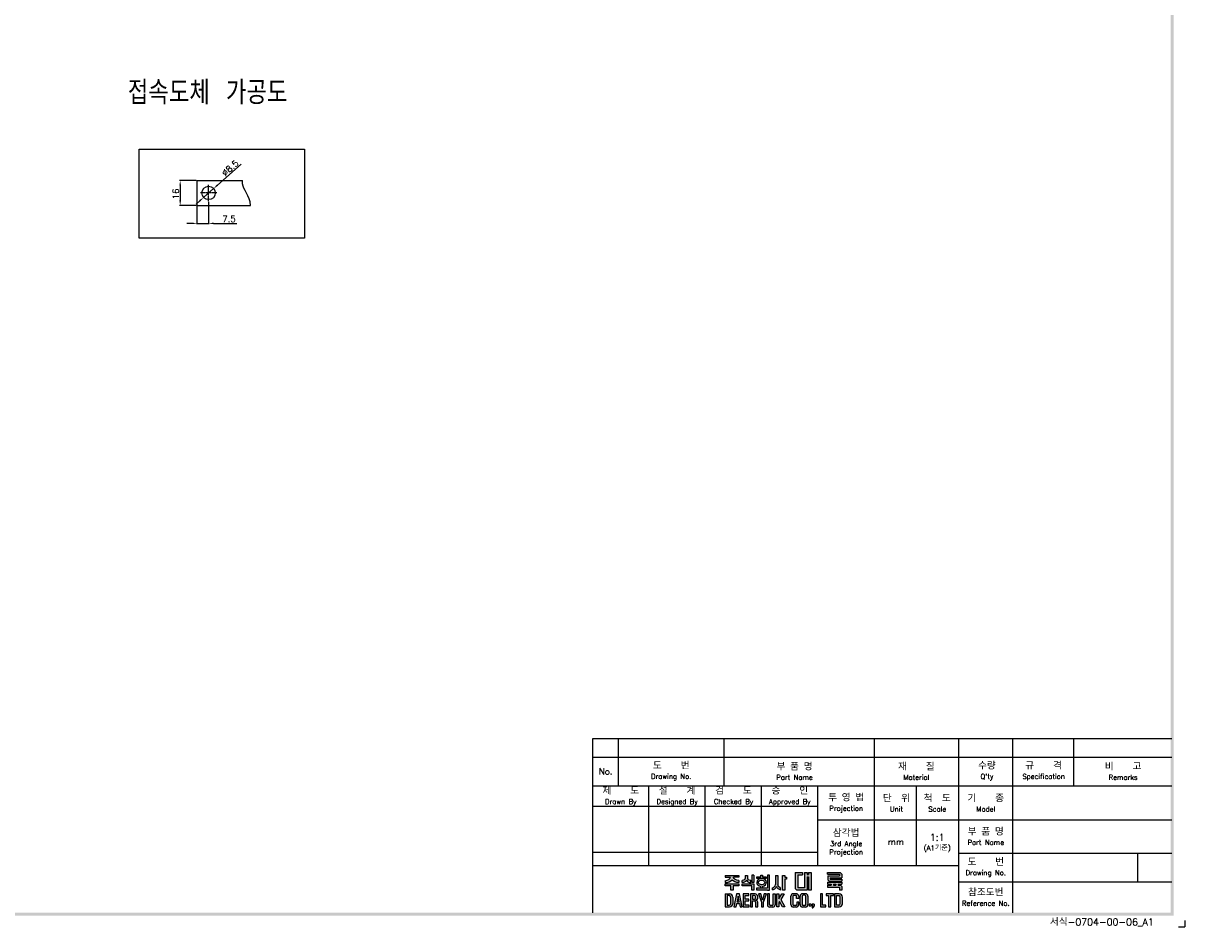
# Model space of a CAD drawing. Extents: x 892 to 2710, y -907 to 1765.
# Tile 15 of 18: x 1806 to 2548, y 603 to 1181. Entities that reach past the tile are written whole.
import ezdxf

# ---------------------------------------------------------------- set-up
doc = ezdxf.new("R2010")
doc.units = 0
doc.header["$LTSCALE"] = 3
doc.header["$MEASUREMENT"] = 0
doc.linetypes.add('CENTER', pattern=[2, 1.25, -0.25, 0.25, -0.25])
doc.layers.get('0').update_dxf_attribs({"linetype": 'CONTINUOUS'})
doc.layers.get('Defpoints').update_dxf_attribs({"linetype": 'CONTINUOUS'})
for name, color, linetype in [('ce', 4, 'CENTER'), ('di', 3, 'CONTINUOUS'), ('dimtaxt', 3, 'CONTINUOUS'), ('dwg', 7, 'CONTINUOUS')]:
    doc.layers.add(name, color=color, linetype=linetype)
doc.styles.add('KIM', font='ROMANS.shx', dxfattribs={"height": 5, "bigfont": 'GSG1.shx'})
doc.styles.get("Standard").update_dxf_attribs({"font": 'romans.shx', "height": 4, "bigfont": 'ghs.shx'})
doc.dimstyles.new('STANDARD$0', dxfattribs={"dimtxt": 5, "dimasz": 5, "dimexe": 1, "dimexo": 2, "dimgap": 2, "dimtad": 1, "dimdec": 4, "dimzin": 12, "dimdsep": 46, "dimtxsty": 'KIM', "dimcen": -1, "dimdle": 0.1, "dimadec": 0, "dimazin": 0, "dimtfac": 1, "dimtdec": 4, "dimtmove": 0, "dimatfit": 3, "dimfxl": 0, "dimtolj": 1, "dimtzin": 0, "dimarcsym": 0})
doc.dimstyles.new('STANDARD$3', dxfattribs={"dimtxt": 5, "dimasz": 5, "dimexe": 1, "dimexo": 2, "dimgap": 0.8, "dimtad": 1, "dimdec": 4, "dimdsep": 46, "dimtxsty": 'KIM', "dimcen": 0, "dimdle": 0.1, "dimadec": 0, "dimazin": 0, "dimtfac": 1, "dimtdec": 4, "dimtmove": 0, "dimatfit": 3, "dimfxl": 0, "dimtolj": 1, "dimtzin": 0, "dimarcsym": 0})

# ---------------------------------------------------------------- blocks, each defined once
blk = doc.blocks.new('*D68')
at = {"layer": 'Defpoints', "color": 0, "ltscale": 0.5}
for p in [(1917.22, 1064.31), (1924.72, 1067.09), (1917.22, 1052.87)]:
    blk.add_point(p, dxfattribs=at)
at = {"layer": 'di', "color": 0, "lineweight": -2, "ltscale": 0.5}
for p, q in [((1917.22, 1063.81), (1917.22, 1052.37)), ((1924.72, 1066.59), (1924.72, 1052.37))]:
    blk.add_line(p, q, dxfattribs=at)
at = {"layer": 'di', "lineweight": -2, "ltscale": 0.5}
for p, q in [((1914.02, 1052.87), (1910.82, 1052.87)), ((1917.22, 1052.87), (1924.72, 1052.87)), ((1927.92, 1052.87), (1942.7, 1052.87))]:
    blk.add_line(p, q, dxfattribs=at)
at = {"layer": 'di', "ltscale": 0.5}
for points in [[(1914.02, 1053.41), (1914.02, 1052.34), (1917.22, 1052.87)], [(1927.92, 1053.41), (1927.92, 1052.34), (1924.72, 1052.87)]]:
    blk.add_solid(points, dxfattribs=at)
at = {"layer": 'di', "color": 0, "ltscale": 0.5, "insert": (1937.71, 1055.67), "char_height": 4, "attachment_point": 5}
blk.add_mtext('\\A1;7.5', dxfattribs=at)
blk = doc.blocks.new('*D69')
at = {"layer": 'Defpoints', "color": 0, "ltscale": 0.5}
for p in [(1921.53, 1069.49), (1927.9, 1075.12)]:
    blk.add_point(p, dxfattribs=at)
at = {"layer": 'di', "lineweight": -2, "ltscale": 0.5}
for p, q in [((1945.43, 1090.63), (1930.3, 1077.24)), ((1921.53, 1069.49), (1927.9, 1075.12)), ((1919.14, 1067.37), (1916.74, 1065.25))]:
    blk.add_line(p, q, dxfattribs=at)
at = {"layer": 'di', "ltscale": 0.5}
for points in [[(1929.94, 1077.64), (1930.65, 1076.84), (1927.9, 1075.12)], [(1918.78, 1067.77), (1919.49, 1066.97), (1921.53, 1069.49)]]:
    blk.add_solid(points, dxfattribs=at)
at = {"layer": 'di', "color": 0, "ltscale": 0.5, "insert": (1938.48, 1088.22), "char_height": 4, "attachment_point": 5, "rotation": 41.506}
blk.add_mtext('\\A1;∅8.5', dxfattribs=at)
blk = doc.blocks.new('*D70')
at = {"layer": 'Defpoints', "color": 0, "ltscale": 0.5}
for p in [(1917.22, 1080.31), (1906.54, 1064.31), (1917.22, 1064.31)]:
    blk.add_point(p, dxfattribs=at)
at = {"layer": 'di', "color": 0, "lineweight": -2, "ltscale": 0.5}
for p, q in [((1916.72, 1080.31), (1906.04, 1080.31)), ((1916.72, 1064.31), (1906.04, 1064.31))]:
    blk.add_line(p, q, dxfattribs=at)
at = {"layer": 'di', "lineweight": -2, "ltscale": 0.5}
blk.add_line((1906.54, 1077.11), (1906.54, 1067.51), dxfattribs=at)
at = {"layer": 'di', "ltscale": 0.5}
for points in [[(1906.01, 1077.11), (1907.08, 1077.11), (1906.54, 1080.31)], [(1906.01, 1067.51), (1907.08, 1067.51), (1906.54, 1064.31)]]:
    blk.add_solid(points, dxfattribs=at)
at = {"layer": 'di', "color": 0, "ltscale": 0.5, "insert": (1903.74, 1071.7), "char_height": 4, "attachment_point": 5, "rotation": 90}
blk.add_mtext('\\A1;16', dxfattribs=at)
blk = doc.blocks.new('도면서식 A1')
at = {"layer": 'di', "insert": (780.92, -2.61), "char_height": 2.2, "width": 38.8706, "attachment_point": 4}
blk.add_mtext('서식-0704-00-06_A1', dxfattribs=at)
blk = doc.blocks.new('대륙')
at = {"layer": 'dimtaxt'}
h = blk.add_hatch(color=256, dxfattribs=at)
edge = h.paths.add_edge_path()
edge.add_line((51.99, 12.18), (47.65, 12.18))
edge.add_line((47.65, 12.18), (47.65, 11.59))
edge.add_line((47.65, 11.59), (49.36, 11.59))
edge.add_ellipse((47.48, 11.55), major_axis=(1.89, 0.39), ratio=0.576936, start_angle=268.0794, end_angle=342.4305, ccw=False)
edge.add_line((47.64, 10.44), (47.64, 9.87))
edge.add_ellipse((47.59, 11.36), major_axis=(2.46, 0), ratio=0.608939, start_angle=-88.7913, end_angle=-24.3158)
edge.add_ellipse((52.06, 11.36), major_axis=(-2.46, 0), ratio=0.608939, start_angle=384.3158, end_angle=448.3061)
edge.add_line((51.99, 9.87), (51.99, 10.51))
edge.add_ellipse((52.11, 11.62), major_axis=(-1.91, 0.31), ratio=0.577613, start_angle=17.5125, end_angle=91.8636, ccw=False)
edge.add_line((50.24, 11.59), (51.99, 11.59))
edge.add_line((51.99, 11.59), (51.99, 12.18))
h.paths.add_polyline_path([(52, 9.48), (47.64, 9.48), (47.64, 8.87), (49.46, 8.87), (49.46, 7.49), (50.19, 7.49), (50.19, 8.88), (52, 8.88)])
edge = h.paths.add_edge_path()
edge.add_arc((55.25, 11.18), 0.45, 180, 220.7047, ccw=False)
edge.add_line((54.8, 11.18), (54.8, 12.18))
edge.add_line((54.8, 12.18), (54.06, 12.18))
edge.add_line((54.06, 12.18), (54.06, 11.18))
edge.add_arc((53.61, 11.18), 0.45, 319.2953, 360, ccw=False)
edge.add_spline(control_points=[(53.95, 10.89), (53.94, 10.88), (53.93, 10.87), (53.83, 10.76), (53.7, 10.68), (53.03, 10.51)], knot_values=[3.761053, 3.761053, 3.761053, 3.761053, 3.807132, 3.807132, 4.298097, 4.298097, 4.298097, 4.298097], degree=3, periodic=0)
edge.add_line((53.03, 10.51), (53.03, 9.85))
edge.add_spline(control_points=[(53.03, 9.85), (53.05, 9.85), (53.06, 9.85), (53.74, 9.96), (53.94, 10.08), (54.15, 10.22), (54.2, 10.3), (54.43, 10.6)], knot_values=[3.495949, 3.495949, 3.495949, 3.495949, 3.524444, 3.524444, 4.06832, 4.06832, 4.379503, 4.379503, 4.379503, 4.379503], degree=3, periodic=0)
edge.add_spline(control_points=[(54.43, 10.6), (54.65, 10.3), (54.71, 10.22), (54.92, 10.08), (55.12, 9.96), (55.75, 9.88), (55.78, 9.87), (55.8, 9.86)], knot_values=[3.495949, 3.495949, 3.495949, 3.495949, 3.807132, 3.807132, 4.351008, 4.351008, 4.402945, 4.402945, 4.402945, 4.402945], degree=3, periodic=0)
edge.add_line((55.8, 9.86), (55.8, 10.59))
edge.add_spline(control_points=[(55.8, 10.59), (55.78, 10.59), (55.76, 10.6), (55.19, 10.66), (55.03, 10.75), (54.92, 10.87), (54.91, 10.88), (54.91, 10.89)], knot_values=[3.761053, 3.761053, 3.761053, 3.761053, 3.81299, 3.81299, 4.356866, 4.356866, 4.402945, 4.402945, 4.402945, 4.402945], degree=3, periodic=0)
h.paths.add_polyline_path([(56.82, 9.48), (53.03, 9.48), (53.03, 8.87), (56.1, 8.87), (56.1, 7.49), (56.82, 7.49)])
h.paths.add_polyline_path([(56.82, 12.19), (56.1, 12.19), (56.1, 9.87), (56.82, 9.87)])
h.paths.add_polyline_path([(60.76, 11.76), (59.58, 11.76), (59.58, 12.19), (59.05, 12.19), (59.05, 11.76), (57.74, 11.76), (57.74, 11.21), (60.76, 11.21)])
edge = h.paths.add_edge_path()
edge.add_ellipse((59.26, 9.92), major_axis=(-1.56, 0), ratio=0.830145, start_angle=101.7462, end_angle=265.4383)
edge.add_line((59.38, 11.21), (59.13, 11.21))
edge.add_ellipse((59.26, 9.92), major_axis=(1.56, 0), ratio=0.830145, start_angle=94.5617, end_angle=259.6787)
edge.add_line((58.98, 8.65), (58.98, 8.2))
edge.add_line((58.98, 8.2), (59.58, 8.2))
edge.add_line((59.58, 8.2), (59.58, 8.65))
edge = h.paths.add_edge_path(flags=16)
edge.add_spline(control_points=[(60.26, 9.92), (60.26, 10.03), (60.22, 10.15), (60.06, 10.37), (59.93, 10.48), (59.59, 10.63), (59.39, 10.66), (58.99, 10.64), (58.8, 10.59), (58.5, 10.41), (58.39, 10.3), (58.27, 10.07), (58.25, 9.96), (58.28, 9.73), (58.34, 9.62), (58.54, 9.4), (58.69, 9.3), (59.06, 9.19), (59.26, 9.17), (59.65, 9.23), (59.83, 9.31), (60.09, 9.5), (60.18, 9.62), (60.25, 9.8), (60.26, 9.86), (60.26, 9.92)], knot_values=[0, 0, 0, 0, 0.543876, 0.543876, 1.087752, 1.087752, 1.631628, 1.631628, 2.175504, 2.175504, 2.71938, 2.71938, 3.263256, 3.263256, 3.807132, 3.807132, 4.351008, 4.351008, 4.894884, 4.894884, 5.43876, 5.43876, 5.982636, 5.982636, 6.283185, 6.283185, 6.283185, 6.283185], degree=3, periodic=0)
for points in [[(61.83, 12.19), (61.11, 12.19), (61.11, 8.2), (57.74, 8.2), (57.74, 7.47), (61.11, 7.47), (61.83, 7.47)], [(70.89, 12.38), (72.38, 12.38), (72.38, 13.12), (70.01, 13.12), (70.01, 8), (70.53, 7.49), (73.84, 7.49), (73.84, 11.66), (74.29, 11.66), (74.29, 7.49), (75.14, 7.49), (75.14, 13.12), (74.29, 13.12), (74.29, 12.42), (73.84, 12.42), (73.84, 13.12), (73.01, 13.12), (73.01, 8.23), (70.89, 8.23)]]:
    blk.add_hatch(color=256, dxfattribs=at).paths.add_polyline_path(points)
h = blk.add_hatch(color=256, dxfattribs=at)
edge = h.paths.add_edge_path()
edge.add_line((64.41, 12.18), (63.7, 12.18))
edge.add_line((63.7, 12.18), (63.7, 9.23))
edge.add_ellipse((62.86, 9.12), major_axis=(0.66, 0.841), ratio=0.672815, start_angle=218.7862, end_angle=304.0863, ccw=False)
edge.add_line((62.7, 8.19), (62.7, 7.51))
edge.add_ellipse((63.11, 8.54), major_axis=(0.964, 0.919), ratio=0.540942, start_angle=220.7961, end_angle=301.7505)
edge.add_ellipse((64.93, 8.53), major_axis=(-0.866, 0.919), ratio=0.569913, start_angle=58.7442, end_angle=145.288)
edge.add_line((65.35, 7.49), (65.35, 8.17))
edge.add_ellipse((65.18, 9.26), major_axis=(-0.67, 1.07), ratio=0.576723, start_angle=74.3826, end_angle=142.9847, ccw=False)
edge.add_line((64.41, 9.18), (64.41, 12.18))
h.paths.add_polyline_path([(66.65, 10.99), (67.26, 10.99), (67.26, 11.63), (66.64, 11.63), (66.64, 12.18), (65.92, 12.18), (65.92, 7.49), (66.65, 7.49)])
h = blk.add_hatch(color=256, dxfattribs=at)
h.paths.add_polyline_path([(84.17, 12.56), (84.17, 11.99), (80.38, 11.99), (80.38, 10.74), (80.81, 10.32), (84.92, 10.32), (84.92, 10.92), (81.19, 10.92), (81.19, 11.44), (84.92, 11.44), (84.92, 12.6), (84.39, 13.12), (80.36, 13.12), (80.36, 12.56)])
h.paths.add_polyline_path([(83.7, 9.41), (84.92, 9.41), (84.92, 9.97), (80.36, 9.97), (80.36, 9.41), (81.48, 9.41), (81.48, 9.04), (80.35, 9.04), (80.35, 8.42), (84.18, 8.42), (84.18, 7.49), (84.92, 7.49), (84.92, 8.64), (84.52, 9.04), (83.7, 9.04)])
h.paths.add_polyline_path([(83, 9.41), (82.23, 9.41), (82.23, 9.04), (83, 9.04)], flags=17)
h = blk.add_hatch(color=256, dxfattribs=at)
h.paths.add_polyline_path([(47.58, 6.25), (47.58, 2.12), (49.06, 2.12, 0.414214), (50.06, 3.12), (50.06, 5.25, 0.414214), (49.06, 6.25)])
h.paths.add_polyline_path([(48.9, 5.73, -0.414214), (49.4, 5.23), (49.4, 3.16, -0.414214), (48.9, 2.66), (48.23, 2.66), (48.23, 5.73)], flags=16)
h.paths.add_polyline_path([(50.42, 2.11), (51.1, 2.11), (51.31, 3.17), (52.21, 3.17), (52.42, 2.11), (53.1, 2.11), (52.25, 6.23), (51.27, 6.23)])
h.paths.add_polyline_path([(51.77, 5.49), (52.09, 3.74), (51.43, 3.74)], flags=16)
h.paths.add_polyline_path([(53.4, 2.11), (55.25, 2.11), (55.25, 2.66), (54.07, 2.66), (54.07, 3.99), (55.15, 3.99), (55.15, 4.52), (54.06, 4.52), (54.06, 5.7), (55.21, 5.7), (55.21, 6.25), (53.4, 6.25)])
h.paths.add_polyline_path([(55.67, 2.12), (56.33, 2.12), (56.33, 4.05), (56.93, 4.05, -0.414214), (57.33, 3.65), (57.33, 2.12), (58.02, 2.12), (58.02, 3.65, 0.276846), (57.45, 4.24, 0.25864), (58.02, 4.77), (58.02, 5.43, 0.414214), (57.22, 6.23), (55.67, 6.23)])
h.paths.add_polyline_path([(56.33, 5.71), (57.04, 5.71, -0.414214), (57.34, 5.41), (57.34, 4.86, -0.414214), (57.04, 4.56), (56.33, 4.56)], flags=16)
h.paths.add_polyline_path([(59.2, 3.57), (59.2, 2.11), (59.85, 2.11), (59.85, 3.58), (60.8, 6.24), (60.13, 6.24), (59.53, 4.27), (58.97, 6.24), (58.28, 6.24)])
h.paths.add_polyline_path([(61.13, 2.78, 0.414214), (61.88, 2.03), (62.85, 2.03, 0.414214), (63.6, 2.78), (63.6, 6.24), (62.93, 6.24), (62.93, 2.84, -0.414214), (62.68, 2.59), (62.07, 2.59, -0.414214), (61.82, 2.84), (61.82, 6.24), (61.13, 6.24)])
h.paths.add_polyline_path([(64.11, 2.12), (64.77, 2.12), (64.77, 3.42), (64.98, 3.87), (65.9, 2.12), (66.68, 2.12), (65.38, 4.46), (66.48, 6.23), (65.69, 6.23), (64.76, 4.66), (64.76, 6.23), (64.11, 6.23)])
h.paths.add_polyline_path([(68.62, 2.84, 0.414214), (69.42, 2.04), (70.32, 2.04, 0.414214), (71.12, 2.84), (71.12, 3.62), (70.47, 3.62), (70.47, 2.85, -0.414214), (70.17, 2.55), (69.58, 2.55, -0.414214), (69.28, 2.85), (69.28, 5.49, -0.414214), (69.58, 5.79), (70.16, 5.79, -0.414214), (70.46, 5.49), (70.46, 4.76), (71.12, 4.76), (71.12, 5.52, 0.414214), (70.32, 6.32), (69.42, 6.32, 0.414214), (68.62, 5.52)])
h.paths.add_polyline_path([(71.57, 2.84, 0.414214), (72.37, 2.04), (73.25, 2.04, 0.414214), (74.05, 2.84), (74.05, 5.52, 0.414214), (73.25, 6.32), (72.37, 6.32, 0.414214), (71.57, 5.52)])
h.paths.add_polyline_path([(72.23, 5.5, -0.414214), (72.53, 5.8), (73.09, 5.8, -0.414214), (73.39, 5.5), (73.39, 2.85, -0.414214), (73.09, 2.55), (72.53, 2.55, -0.414214), (72.23, 2.85)], flags=16)
h.paths.add_polyline_path([(74.42, 2.34), (75.05, 2.34), (75.05, 2.98), (74.42, 2.98)])
h.paths.add_polyline_path([(75.76, 2.34, -0.316213), (75.39, 2.07), (75.39, 1.77, 0.409412), (76.08, 2.47), (76.08, 2.98), (75.39, 2.98), (75.39, 2.34)])
h.paths.add_polyline_path([(78.08, 2.12), (79.79, 2.12), (79.79, 2.67), (78.75, 2.67), (78.75, 6.24), (78.08, 6.24)])
h.paths.add_polyline_path([(80.68, 2.12), (81.35, 2.12), (81.35, 5.7), (82.27, 5.7), (82.27, 6.24), (79.92, 6.24), (79.92, 5.7), (80.68, 5.7)])
h.paths.add_polyline_path([(82.59, 2.13), (84.07, 2.13, 0.414214), (85.07, 3.13), (85.07, 5.24, 0.414214), (84.07, 6.24), (82.59, 6.24)])
h.paths.add_polyline_path([(83.24, 5.73), (83.9, 5.73, -0.414214), (84.4, 5.23), (84.4, 3.15, -0.414214), (83.9, 2.65), (83.24, 2.65)], flags=16)
for p, q in [((47.65, 12.18), (51.99, 12.18)), ((47.65, 12.18), (47.65, 11.59)), ((47.65, 11.59), (49.36, 11.59)), ((51.99, 11.59), (50.24, 11.59)), ((51.99, 12.18), (51.99, 11.59)), ((54.06, 12.18), (54.8, 12.18)), ((54.06, 12.18), (54.06, 11.18)), ((54.8, 12.18), (54.8, 11.18)), ((56.82, 12.19), (56.1, 12.19)), ((56.1, 12.19), (56.1, 9.87)), ((56.82, 12.19), (56.82, 9.87)), ((57.74, 11.76), (59.05, 11.76)), ((57.74, 11.21), (57.74, 11.76)), ((60.76, 11.21), (57.74, 11.21)), ((59.05, 11.76), (59.05, 12.19)), ((59.05, 12.19), (59.58, 12.19)), ((59.58, 12.19), (59.58, 11.76)), ((59.58, 11.76), (60.76, 11.76)), ((60.76, 11.76), (60.76, 11.21)), ((61.11, 12.19), (61.11, 8.2)), ((61.83, 12.19), (61.11, 12.19)), ((61.83, 7.47), (61.83, 12.19)), ((63.7, 12.18), (64.41, 12.18)), ((63.7, 12.18), (63.7, 9.23)), ((64.41, 12.18), (64.41, 9.18)), ((65.92, 7.49), (65.92, 12.18)), ((65.92, 12.18), (66.64, 12.18)), ((66.64, 12.18), (66.64, 11.63)), ((66.64, 11.63), (67.26, 11.63)), ((67.26, 11.63), (67.26, 10.99)), ((70.01, 13.12), (70.01, 8)), ((70.01, 13.12), (72.38, 13.12)), ((70.89, 12.38), (70.89, 8.23)), ((70.89, 12.38), (72.38, 12.38)), ((72.38, 13.12), (72.38, 12.38)), ((73.01, 13.12), (73.01, 8.23)), ((73.01, 13.12), (73.84, 13.12)), ((73.84, 13.12), (73.84, 12.42)), ((73.84, 12.42), (74.29, 12.42)), ((73.84, 11.66), (73.84, 7.49)), ((73.84, 11.66), (74.29, 11.66)), ((74.29, 13.12), (75.14, 13.12)), ((74.29, 13.12), (74.29, 12.42)), ((74.29, 11.66), (74.29, 7.49)), ((75.14, 13.12), (75.14, 7.49)), ((80.36, 13.12), (84.39, 13.12)), ((80.36, 12.56), (80.36, 13.12)), ((80.36, 12.56), (84.17, 12.56)), ((80.38, 11.99), (84.17, 11.99)), ((80.38, 11.99), (80.38, 10.74)), ((81.19, 11.44), (84.92, 11.44)), ((81.19, 11.44), (81.19, 10.92)), ((84.17, 12.56), (84.17, 11.99)), ((84.92, 12.6), (84.39, 13.12)), ((84.92, 12.6), (84.92, 11.44)), ((47.64, 10.44), (47.64, 9.87)), ((47.64, 9.48), (52, 9.48)), ((47.64, 8.87), (47.64, 9.48)), ((49.46, 8.87), (47.64, 8.87)), ((49.46, 7.49), (49.46, 8.87)), ((50.19, 7.49), (49.46, 7.49)), ((50.19, 8.88), (50.19, 7.49)), ((52, 8.88), (50.19, 8.88)), ((51.99, 10.51), (51.99, 9.87)), ((52, 9.48), (52, 8.88)), ((53.03, 9.85), (53.03, 10.51)), ((53.03, 9.48), (56.82, 9.48)), ((53.03, 8.87), (53.03, 9.48)), ((56.1, 8.87), (53.03, 8.87)), ((55.8, 9.86), (55.8, 10.59)), ((56.82, 9.87), (56.1, 9.87)), ((56.1, 7.49), (56.1, 8.87)), ((56.82, 7.49), (56.1, 7.49)), ((56.82, 9.48), (56.82, 7.49)), ((57.74, 8.2), (61.11, 8.2)), ((57.74, 7.47), (57.74, 8.2)), ((61.11, 7.47), (57.74, 7.47)), ((58.98, 8.2), (58.98, 8.65)), ((59.58, 8.65), (59.58, 8.2)), ((61.11, 7.47), (61.83, 7.47)), ((62.7, 7.51), (62.7, 8.19)), ((65.35, 7.49), (65.35, 8.17)), ((66.65, 7.49), (65.92, 7.49)), ((66.65, 10.99), (66.65, 7.49)), ((67.26, 10.99), (66.65, 10.99)), ((70.53, 7.49), (70.01, 8)), ((73.84, 7.49), (70.53, 7.49)), ((73.01, 8.23), (70.89, 8.23)), ((75.14, 7.49), (74.29, 7.49)), ((80.35, 9.04), (81.48, 9.04)), ((80.35, 9.04), (80.35, 8.42)), ((80.35, 8.42), (84.18, 8.42)), ((80.36, 9.97), (84.92, 9.97)), ((80.36, 9.97), (80.36, 9.41)), ((80.36, 9.41), (81.48, 9.41)), ((80.81, 10.32), (80.38, 10.74)), ((80.81, 10.32), (84.92, 10.32)), ((81.19, 10.92), (84.92, 10.92)), ((81.48, 9.41), (81.48, 9.04)), ((82.23, 9.41), (83, 9.41)), ((82.23, 9.41), (82.23, 9.04)), ((82.23, 9.04), (83, 9.04)), ((83, 9.41), (83, 9.04)), ((83.7, 9.41), (84.92, 9.41)), ((83.7, 9.41), (83.7, 9.04)), ((83.7, 9.04), (84.52, 9.04)), ((84.18, 8.42), (84.18, 7.49)), ((84.92, 7.49), (84.18, 7.49)), ((84.92, 8.64), (84.52, 9.04)), ((84.92, 10.92), (84.92, 10.32)), ((84.92, 9.97), (84.92, 9.41)), ((84.92, 8.64), (84.92, 7.49)), ((47.58, 6.25), (47.58, 2.12)), ((47.58, 6.25), (49.06, 6.25)), ((48.23, 5.73), (48.23, 2.66)), ((48.9, 5.73), (48.23, 5.73)), ((49.4, 3.16), (49.4, 5.23)), ((50.06, 5.25), (50.06, 3.12)), ((51.27, 6.23), (50.42, 2.11)), ((52.25, 6.23), (51.27, 6.23)), ((51.77, 5.49), (51.43, 3.74)), ((51.43, 3.74), (52.09, 3.74)), ((52.09, 3.74), (51.77, 5.49)), ((53.1, 2.11), (52.25, 6.23)), ((55.21, 6.25), (53.4, 6.25)), ((53.4, 6.25), (53.4, 2.11)), ((54.06, 5.7), (55.21, 5.7)), ((54.06, 4.52), (54.06, 5.7)), ((55.15, 4.52), (54.06, 4.52)), ((54.07, 3.99), (55.15, 3.99)), ((54.07, 2.66), (54.07, 3.99)), ((55.15, 3.99), (55.15, 4.52)), ((55.21, 5.7), (55.21, 6.25)), ((55.67, 6.23), (55.67, 2.12)), ((57.22, 6.23), (55.67, 6.23)), ((56.33, 5.71), (56.33, 4.56)), ((57.04, 5.71), (56.33, 5.71)), ((56.33, 4.56), (57.04, 4.56)), ((56.33, 2.12), (56.33, 4.05)), ((56.33, 4.05), (56.93, 4.05)), ((57.34, 4.86), (57.34, 5.41)), ((58.02, 4.77), (58.02, 5.43)), ((58.97, 6.24), (58.28, 6.24)), ((58.28, 6.24), (59.2, 3.57)), ((59.53, 4.27), (58.97, 6.24)), ((60.13, 6.24), (59.53, 4.27)), ((59.85, 3.58), (60.8, 6.24)), ((60.8, 6.24), (60.13, 6.24)), ((61.13, 6.24), (61.13, 2.78)), ((61.82, 6.24), (61.13, 6.24)), ((61.82, 2.84), (61.82, 6.24)), ((62.93, 2.84), (62.93, 6.24)), ((62.93, 6.24), (63.6, 6.24)), ((63.6, 6.24), (63.6, 2.78)), ((64.11, 2.12), (64.11, 6.23)), ((64.11, 6.23), (64.76, 6.23)), ((64.76, 4.66), (65.69, 6.23)), ((64.76, 6.23), (64.76, 4.66)), ((64.98, 3.87), (64.77, 3.42)), ((65.9, 2.12), (64.98, 3.87)), ((66.48, 6.23), (65.38, 4.46)), ((65.38, 4.46), (66.68, 2.12)), ((65.69, 6.23), (66.48, 6.23)), ((68.62, 2.84), (68.62, 5.52)), ((69.28, 5.49), (69.28, 2.85)), ((70.32, 6.32), (69.42, 6.32)), ((70.16, 5.79), (69.58, 5.79)), ((70.46, 4.76), (70.46, 5.49)), ((71.12, 4.76), (70.46, 4.76)), ((71.12, 5.52), (71.12, 4.76)), ((71.57, 2.84), (71.57, 5.52)), ((72.23, 5.5), (72.23, 2.85)), ((73.25, 6.32), (72.37, 6.32)), ((73.09, 5.8), (72.53, 5.8)), ((73.39, 2.85), (73.39, 5.5)), ((74.05, 5.52), (74.05, 2.84)), ((78.08, 6.24), (78.08, 2.12)), ((78.75, 6.24), (78.08, 6.24)), ((78.75, 2.67), (78.75, 6.24)), ((82.27, 6.24), (79.92, 6.24)), ((79.92, 6.24), (79.92, 5.7)), ((79.92, 5.7), (80.68, 5.7)), ((80.68, 5.7), (80.68, 2.12)), ((81.35, 2.12), (81.35, 5.7)), ((81.35, 5.7), (82.27, 5.7)), ((82.27, 5.7), (82.27, 6.24)), ((82.59, 6.24), (82.59, 2.13)), ((84.07, 6.24), (82.59, 6.24)), ((83.24, 2.65), (83.24, 5.73)), ((83.24, 5.73), (83.9, 5.73)), ((84.4, 3.15), (84.4, 5.23)), ((85.07, 3.13), (85.07, 5.24)), ((47.58, 2.12), (49.06, 2.12)), ((48.23, 2.66), (48.9, 2.66)), ((50.42, 2.11), (51.1, 2.11)), ((51.1, 2.11), (51.31, 3.17)), ((51.31, 3.17), (52.21, 3.17)), ((52.21, 3.17), (52.42, 2.11)), ((52.42, 2.11), (53.1, 2.11)), ((53.4, 2.11), (55.25, 2.11)), ((55.25, 2.66), (54.07, 2.66)), ((55.25, 2.11), (55.25, 2.66)), ((55.67, 2.12), (56.33, 2.12)), ((57.33, 3.65), (57.33, 2.12)), ((57.33, 2.12), (58.02, 2.12)), ((58.02, 2.12), (58.02, 3.65)), ((59.2, 3.57), (59.2, 2.11)), ((59.2, 2.11), (59.85, 2.11)), ((59.85, 2.11), (59.85, 3.58)), ((62.85, 2.03), (61.88, 2.03)), ((62.68, 2.59), (62.07, 2.59)), ((64.77, 2.12), (64.11, 2.12)), ((64.77, 3.42), (64.77, 2.12)), ((66.68, 2.12), (65.9, 2.12)), ((70.32, 2.04), (69.42, 2.04)), ((70.17, 2.55), (69.58, 2.55)), ((70.47, 3.62), (70.47, 2.85)), ((71.12, 3.62), (70.47, 3.62)), ((71.12, 2.84), (71.12, 3.62)), ((73.25, 2.04), (72.37, 2.04)), ((73.09, 2.55), (72.53, 2.55)), ((74.42, 2.98), (74.42, 2.34)), ((75.05, 2.98), (74.42, 2.98)), ((75.05, 2.34), (74.42, 2.34)), ((75.05, 2.98), (75.05, 2.34)), ((75.39, 2.98), (75.39, 2.34)), ((76.08, 2.98), (75.39, 2.98)), ((75.76, 2.34), (75.39, 2.34)), ((75.39, 2.07), (75.39, 1.77)), ((76.08, 2.98), (76.08, 2.47)), ((78.08, 2.12), (79.79, 2.12)), ((79.79, 2.67), (78.75, 2.67)), ((79.79, 2.12), (79.79, 2.67)), ((80.68, 2.12), (81.35, 2.12)), ((82.59, 2.13), (84.07, 2.13)), ((83.9, 2.65), (83.24, 2.65))]:
    blk.add_line(p, q, dxfattribs=at)
for centre, radius, start, end in [((53.61, 11.18), 0.45, 319.2953, 360), ((55.25, 11.18), 0.45, 180, 220.7047), ((48.9, 5.23), 0.5, 0, 90), ((49.06, 5.25), 1, 0, 90), ((57.22, 4.85), 0.8, 270, 270), ((56.93, 3.65), 0.4, 0, 90), ((57.04, 5.41), 0.3, 0, 90), ((57.04, 4.86), 0.3, 270, 0), ((57.22, 5.43), 0.8, 0, 90), ((57.26, 5.02), 0.8, 283.6828, 341.6876), ((57.24, 3.47), 0.8, 12.921, 74.819), ((69.42, 5.52), 0.8, 90, 180), ((69.58, 5.49), 0.3, 90, 180), ((70.16, 5.49), 0.3, 0, 90), ((70.32, 5.52), 0.8, 0, 90), ((72.37, 5.52), 0.8, 90, 180), ((72.53, 5.5), 0.3, 90, 180), ((73.09, 5.5), 0.3, 0, 90), ((73.25, 5.52), 0.8, 0, 90), ((83.9, 5.23), 0.5, 0, 90), ((84.07, 5.24), 1, 0, 90), ((48.9, 3.16), 0.5, 270, 0), ((49.06, 3.12), 1, 270, 0), ((61.88, 2.78), 0.75, 180, 270), ((62.07, 2.84), 0.25, 180, 270), ((62.68, 2.84), 0.25, 270, 0), ((62.85, 2.78), 0.75, 270, 0), ((69.42, 2.84), 0.8, 180, 270), ((69.58, 2.85), 0.3, 180, 270), ((70.17, 2.85), 0.3, 270, 0), ((70.32, 2.84), 0.8, 270, 0), ((72.37, 2.84), 0.8, 180, 270), ((72.53, 2.85), 0.3, 180, 270), ((73.09, 2.85), 0.3, 270, 0), ((73.25, 2.84), 0.8, 270, 0), ((75.38, 2.47), 0.7, 270.9408, 0), ((75.38, 2.47), 0.4, 271.6466, 341.8371), ((83.9, 3.15), 0.5, 270, 0), ((84.07, 3.13), 1, 270, 0)]:
    blk.add_arc(centre, radius, start, end, dxfattribs=at)
for centre, major_axis, ratio, start_param, end_param in [((47.48, 11.55), (1.89, 0.39), 0.576936, 4.678869, 5.97654), ((59.26, 9.92), (1.56, 0), 0.830145, 1.650413, 4.532248), ((59.26, 9.92), (-1.56, 0), 0.830145, 1.775806, 4.632772), ((47.59, 11.36), (-2.46, 0), 0.608939, 1.591893, 2.717202), ((62.86, 9.12), (0.66, 0.841), 0.672815, 3.81854, 5.307307), ((63.11, 8.54), (0.964, 0.919), 0.540942, 3.853619, 5.26654)]:
    blk.add_ellipse(centre, major_axis=major_axis, ratio=ratio, start_param=start_param, end_param=end_param, dxfattribs=at)
at = {"layer": 'dimtaxt', "extrusion": (0, 0, -1)}
for centre, major_axis, ratio, start_param, end_param in [((52.11, 11.62), (-1.91, 0.31), 0.577613, 4.679864, 5.977535), ((52.06, 11.36), (-2.46, 0), 0.608939, -1.541231, -0.42439), ((64.93, 8.53), (-0.866, 0.919), 0.569913, 3.747431, 5.257905), ((65.18, 9.26), (-0.67, 1.07), 0.576723, 3.787632, 4.984965)]:
    blk.add_ellipse(centre, major_axis=major_axis, ratio=ratio, start_param=start_param, end_param=end_param, dxfattribs=at)
at = {"layer": 'dimtaxt'}
for points, knots in [([(53.95, 10.89), (53.94, 10.88), (53.93, 10.87), (53.83, 10.76), (53.7, 10.68), (53.03, 10.51)], [3.7610527, 3.7610527, 3.7610527, 3.7610527, 3.8071317, 3.8071317, 4.2980967, 4.2980967, 4.2980967, 4.2980967]), ([(54.43, 10.6), (54.2, 10.3), (54.15, 10.22), (53.94, 10.08), (53.74, 9.96), (53.06, 9.85), (53.05, 9.85), (53.03, 9.85)], [3.4959493, 3.4959493, 3.4959493, 3.4959493, 3.8071317, 3.8071317, 4.3510077, 4.3510077, 4.3795026, 4.3795026, 4.3795026, 4.3795026]), ([(54.43, 10.6), (54.65, 10.3), (54.71, 10.22), (54.92, 10.08), (55.12, 9.96), (55.75, 9.88), (55.78, 9.87), (55.8, 9.86)], [3.4959493, 3.4959493, 3.4959493, 3.4959493, 3.8071317, 3.8071317, 4.3510077, 4.3510077, 4.4029453, 4.4029453, 4.4029453, 4.4029453]), ([(54.91, 10.89), (54.91, 10.88), (54.92, 10.87), (55.03, 10.75), (55.19, 10.66), (55.76, 10.6), (55.78, 10.59), (55.8, 10.59)], [3.7610527, 3.7610527, 3.7610527, 3.7610527, 3.8071317, 3.8071317, 4.3510077, 4.3510077, 4.4029453, 4.4029453, 4.4029453, 4.4029453]), ([(60.26, 9.92), (60.26, 10.03), (60.22, 10.15), (60.06, 10.37), (59.93, 10.48), (59.59, 10.63), (59.39, 10.66), (58.99, 10.64), (58.8, 10.59), (58.5, 10.41), (58.39, 10.3), (58.27, 10.07), (58.25, 9.96), (58.28, 9.73), (58.34, 9.62), (58.54, 9.4), (58.69, 9.3), (59.06, 9.19), (59.26, 9.17), (59.65, 9.23), (59.83, 9.31), (60.09, 9.5), (60.18, 9.62), (60.25, 9.8), (60.26, 9.86), (60.26, 9.92)], [0, 0, 0, 0, 0.543876, 0.543876, 1.087752, 1.087752, 1.631628, 1.631628, 2.175504, 2.175504, 2.71938, 2.71938, 3.263256, 3.263256, 3.807132, 3.807132, 4.351008, 4.351008, 4.894884, 4.894884, 5.43876, 5.43876, 5.982636, 5.982636, 6.283185, 6.283185, 6.283185, 6.283185])]:
    blk.add_open_spline(points, degree=3, knots=knots, dxfattribs=at)

msp = doc.modelspace()

# ---------------------------------------------------------------- linework, layer by layer
for p, q in [((1917.216, 1080.305), (1946.358, 1080.305)), ((1917.216, 1080.305), (1917.216, 1064.305)), ((1917.216, 1064.305), (1951.533, 1064.305))]:
    msp.add_line(p, q)
msp.add_circle((1924.716, 1072.305), 4.25)
msp.add_open_spline([(1951.533, 1064.305), (1951.104, 1070.72), (1946.037, 1075.13), (1946.251, 1079.574), (1946.358, 1080.305)], degree=3, knots=[15.9956706, 15.9956706, 15.9956706, 15.9956706, 22.2428326, 23.4705592, 23.4705592, 23.4705592, 23.4705592])
at = {"layer": 'ce', "ltscale": 0.2}
for p, q in [((1924.716, 1067.09), (1924.716, 1077.52)), ((1929.931, 1072.305), (1919.502, 1072.305))]:
    msp.add_line(p, q, dxfattribs=at)
at = {"layer": 'di'}
for p in [(2544.371, 603.3), (2548.371, 607.3)]:
    msp.add_line(p, (2548.371, 603.3), dxfattribs=at)
msp.add_lwpolyline([(1880.401, 1100.214), (1985.912, 1100.214), (1985.912, 1043.49), (1880.401, 1043.49)], close=True, dxfattribs=at)
at = {"layer": 'dimtaxt'}
for p, q in [((2540.042, 723.508), (2170.042, 723.508)), ((2170.042, 723.508), (2170.042, 612.3)), ((2186.487, 693.469), (2186.487, 723.469)), ((2254.042, 693.508), (2254.042, 723.508)), ((2350.042, 693.508), (2350.042, 723.508)), ((2404.042, 693.508), (2404.042, 723.508)), ((2438.424, 693.508), (2438.424, 723.508)), ((2477.506, 693.508), (2477.506, 723.508)), ((2540.042, 711.508), (2170.042, 711.508)), ((2206.042, 642.263), (2206.042, 693.176)), ((2242.042, 642.263), (2242.042, 693.176)), ((2278.042, 642.263), (2278.042, 693.176)), ((2314.042, 642.263), (2314.042, 693.176)), ((2350.042, 642.263), (2350.042, 693.176)), ((2377.042, 642.263), (2377.042, 693.176)), ((2404.042, 612.227), (2404.042, 693.176)), ((2438.424, 612.227), (2438.424, 693.176)), ((2314.042, 680.126), (2170.125, 680.126)), ((2540.042, 671.45), (2314.042, 671.45)), ((2314.042, 650.713), (2170.169, 650.713)), ((2540.042, 650.234), (2404.042, 650.234)), ((2518.424, 631.756), (2518.424, 650.234)), ((2404.042, 642.263), (2170.042, 642.263)), ((2540.042, 631.756), (2404.042, 631.756))]:
    msp.add_line(p, q, dxfattribs=at)
at = {"layer": 'dwg'}
msp.add_line((2540.042, 693.176), (2170.042, 693.176), dxfattribs=at)
for points in [[(2541.371, 1758.3), (2539.371, 1756.3), (2541.371, 610.3), (2539.371, 612.3)], [(2170.371, 693.476), (2170.371, 692.876), (2539.542, 693.476), (2539.542, 692.876)], [(2541.371, 610.3), (2539.371, 612.3), (909.371, 610.3), (911.371, 612.3)]]:
    msp.add_trace(points, dxfattribs=at)

# ---------------------------------------------------------------- block references
at = {"layer": 'di', "xscale": 2, "yscale": 2, "zscale": 2}
msp.add_blockref('대륙', (2159.473, 611.803), dxfattribs=at)
at = {"layer": 'dwg', "xscale": 2, "yscale": 2, "zscale": 2}
msp.add_blockref('도면서식 A1', (900.371, 611.3), dxfattribs=at)

# ---------------------------------------------------------------- texts
at = {"layer": 'di'}
for s, insert, char_height, width, attachment_point in [('{\\Fromans,hgs|c129;접속도체 가공도}', (1873.073, 1144.005), 15, 163.85897, 1), ('No.', (2178.429, 702.575), 4, 16.11621, 5), ('{\\H1.1x;도    번\\P\\H0.72727x;Drawing No.}', (2220.264, 702.575), 4, 67.55507, 5), ('{\\H1.1x;부 품 명\\P\\H0.72727x;Part Name}', (2299.042, 702.508), 4, 90, 5), ('{\\H1.1x;재    질\\P\\H0.72727x;Material}', (2376.885, 702.508), 4, 55.08198, 5), ("{\\H1.1x;수량\\P\\H0.72727x;Q'ty}", (2421.984, 702.508), 4, 18.91802, 5), ('{\\H1.1x;규    격\\P\\H0.72727x;Specification}', (2458.194, 702.508), 4, 54, 5), ('{\\H1.1x;비    고\\P\\H0.72727x;Remarks}', (2508.995, 702.508), 4, 78, 5), ('{\\H1.1x;제    도\\P\\H0.72727x;Drawn By}', (2188.042, 686.501), 4, 36, 5), ('{\\H1.1x;설    계}\\P{\\H0.8x;Designed By}', (2224.042, 686.501), 4, 36, 5), ('{\\H1.1x;검    도\\P\\H0.72727x;Checked By}', (2260.042, 686.501), 4, 36, 5), ('승    인\\P{\\H0.72727x;Approved By}', (2296.042, 686.501), 4.4, 36, 5), ('투 영 법\\P{\\H0.72727x;Projection}', (2332.042, 682.163), 4.4, 36, 5), ('{\\H1.1x;단  위}\\P{\\H0.8x;Unit}', (2364.159, 682.163), 4, 32, 5), ('{\\H1.1x;척  도\\P\\H0.72727x;Scale}', (2390.239, 682.163), 4, 32, 5), ('기    종\\P{\\H0.72727x;Model}', (2421.233, 682.163), 4.4, 34.38248, 5), ('{\\H1.1x;삼각법\\H0.45455x;\\P\\H1.6x;3rd Angle\\PProjection}', (2332.042, 656.856), 4, 36, 5), ('부 품 명\\P{\\H0.72727x;Part Name}', (2421.233, 660.842), 4.4, 34.38248, 5), ('도    번\\P{\\H0.72727x;Drawing No.}', (2421.233, 640.995), 4.4, 34.38248, 5), ('참조도번\\P{\\H0.72727x;Reference No.}', (2421.233, 622.028), 4.4, 34.38248, 5)]:
    msp.add_mtext(s, dxfattribs=dict(at, insert=insert, char_height=char_height, width=width, attachment_point=attachment_point))
at = {"layer": 'dimtaxt'}
msp.add_text('mm', height=4, dxfattribs=at).set_placement((2358.716, 655.576))
at = {"layer": 'dimtaxt', "insert": (2390.239, 656.856), "char_height": 4.4, "width": 32, "attachment_point": 5}
msp.add_mtext('1:1\\P{\\H0.72727x;(A1기준)}', dxfattribs=at)

# ---------------------------------------------------------------- dimensions: what is measured, and where the dimension line sits
at = {"layer": 'di', "ltscale": 0.5}
dim = msp.add_diameter_dim_2p(p1=(1921.534, 1069.489), p2=(1927.899, 1075.122), dimstyle='STANDARD$3', override={"dimtxt": 4, "dimasz": 3.2, "dimexe": 0.5, "dimexo": 0.5, "dimdec": 2, "dimtxsty": 'Standard', "dimdle": 0, "dimclrd": 256, "dimadec": 2, "dimazin": 2, "dimtp": 0.1, "dimtm": 0.1, "dimtfac": 0.6, "dimtdec": 2, "dimtzin": 8}, dxfattribs=at)
dim.commit()
dim.dimension.update_dxf_attribs({"geometry": '*D69', "text_midpoint": (1940.334, 1086.125), "dimtype": 163})
dim = msp.add_linear_dim(base=(1906.545, 1064.305), p1=(1917.216, 1080.305), p2=(1917.216, 1064.305), angle=90, dimstyle='STANDARD$0', override={"dimtxt": 4, "dimasz": 3.2, "dimexe": 0.5, "dimexo": 0.5, "dimgap": 0.8, "dimdec": 2, "dimzin": 8, "dimtxsty": 'Standard', "dimcen": 0, "dimdle": 0, "dimclrd": 256, "dimadec": 2, "dimazin": 2, "dimtp": 0.1, "dimtm": 0.1, "dimtfac": 0.6, "dimtdec": 2, "dimtzin": 8}, dxfattribs=at)
dim.commit()
dim.dimension.update_dxf_attribs({"geometry": '*D70', "text_midpoint": (1906.545, 1071.697), "dimtype": 160})
dim = msp.add_linear_dim(base=(1917.216, 1052.874), p1=(1924.716, 1067.09), p2=(1917.216, 1064.305), dimstyle='STANDARD$0', override={"dimtxt": 4, "dimasz": 3.2, "dimexe": 0.5, "dimexo": 0.5, "dimgap": 0.8, "dimdec": 2, "dimzin": 8, "dimtxsty": 'Standard', "dimcen": 0, "dimdle": 0, "dimclrd": 256, "dimadec": 2, "dimazin": 2, "dimtp": 0.1, "dimtm": 0.1, "dimtfac": 0.6, "dimtdec": 2, "dimtzin": 8}, dxfattribs=at)
dim.commit()
dim.dimension.update_dxf_attribs({"geometry": '*D68', "text_midpoint": (1937.707, 1052.874), "dimtype": 160})

doc.saveas('drawing.dxf')
